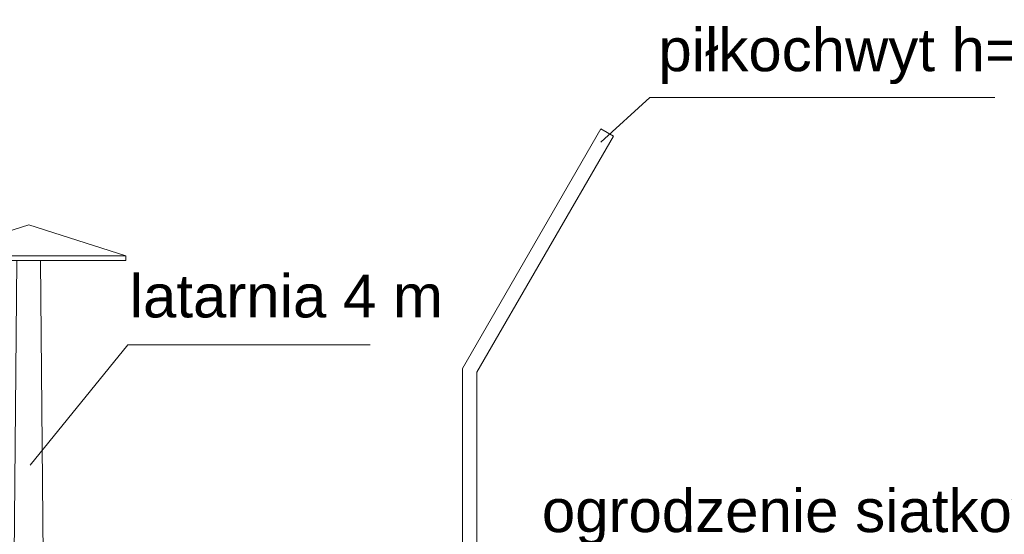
# Model space of a CAD drawing. Header units: millimetres. Extents: x 1962 to 3194, y -795 to -219.
# Tile 209 of 256: x 2598.47 to 2602.6, y -472.59 to -470.43. Entities that reach past the tile are written whole.
import ezdxf

# ---------------------------------------------------------------- set-up
doc = ezdxf.new("R2010")
doc.units = ezdxf.units.MM
for name, color, linetype, lineweight in [('A_elewacje kolorystyka', 252, 'Continuous', 9), ('A_flagi przekrojowe', 92, 'Continuous', 9), ('A_latarnie', 22, 'Continuous', 9), ('A_widok', 142, 'Continuous', 9)]:
    doc.layers.add(name, color=color, linetype=linetype, lineweight=lineweight)
doc.styles.get("Standard").update_dxf_attribs({"font": 'arial.ttf'})

# ---------------------------------------------------------------- blocks, each defined once
blk = doc.blocks.new('zw$498B')
at = {"layer": 'A_latarnie'}
for p, q in [((-0.4076, 4.52), (0.4076, 4.52)), ((-0.4076, 4.5), (0.4076, 4.5)), ((-0.08, 1), (-0.05, 4.5)), ((0.08, 1), (0.05, 4.5)), ((-0.08, 1), (-0.09, 0.98)), ((-0.08, 1), (0.08, 1)), ((0.08, 1), (0.09, 0.98)), ((-0.09, 0.98), (0.09, 0.98)), ((-0.09, 0.98), (-0.09, 0)), ((0.09, 0.98), (0.09, 0)), ((-0.09, 0), (0.09, 0))]:
    blk.add_line(p, q, dxfattribs=at)
blk.add_lwpolyline([(-0.4076, 4.5), (-0.4076, 4.52), (0, 4.65), (0.4076, 4.52), (0.4076, 4.5)], dxfattribs=at)
blk = doc.blocks.new('zw$607D')
at = {"layer": 'A_flagi przekrojowe'}
for points in [[(-124.517, 5.4542), (-125.9648, 5.4542), (-126.1699, 5.2676)], [(-128.5626, 3.9127), (-128.1532, 4.4173), (-127.1378, 4.4173)]]:
    blk.add_lwpolyline(points, dxfattribs=at)
at = {"layer": 'A_widok'}
blk.add_line((-126.1693, 5.3223), (-126.1173, 5.2923), dxfattribs=at)
for points in [[(-126.1693, 5.3223), (-126.7493, 4.3177), (-126.7493, 0.3223)], [(-126.6893, 0.3223), (-126.6893, 4.3017), (-126.1173, 5.2923)]]:
    blk.add_lwpolyline(points, dxfattribs=at)
at = {"layer": 'A_latarnie'}
blk.add_blockref('zw$498B', (-128.5691, 0.27), dxfattribs=at)
at = {"layer": 'A_flagi przekrojowe', "char_height": 0.18, "width": 3.022033, "attachment_point": 1}
for s, insert in [('piłkochwyt h=5,0m', (-125.9285, 5.7445)), ('latarnia 4 m', (-128.1457, 4.7118)), ('ogrodzenie siatkowe h=3,0m', (-126.4172, 3.8116))]:
    blk.add_mtext(s, dxfattribs=dict(at, insert=insert))

msp = doc.modelspace()

# ---------------------------------------------------------------- block references
at = {"layer": 'A_elewacje kolorystyka', "color": 252, "rotation": 359.9999999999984}
msp.add_blockref('zw$607D', (2727.0742, -476.2153), dxfattribs=at)

doc.saveas('drawing.dxf')
